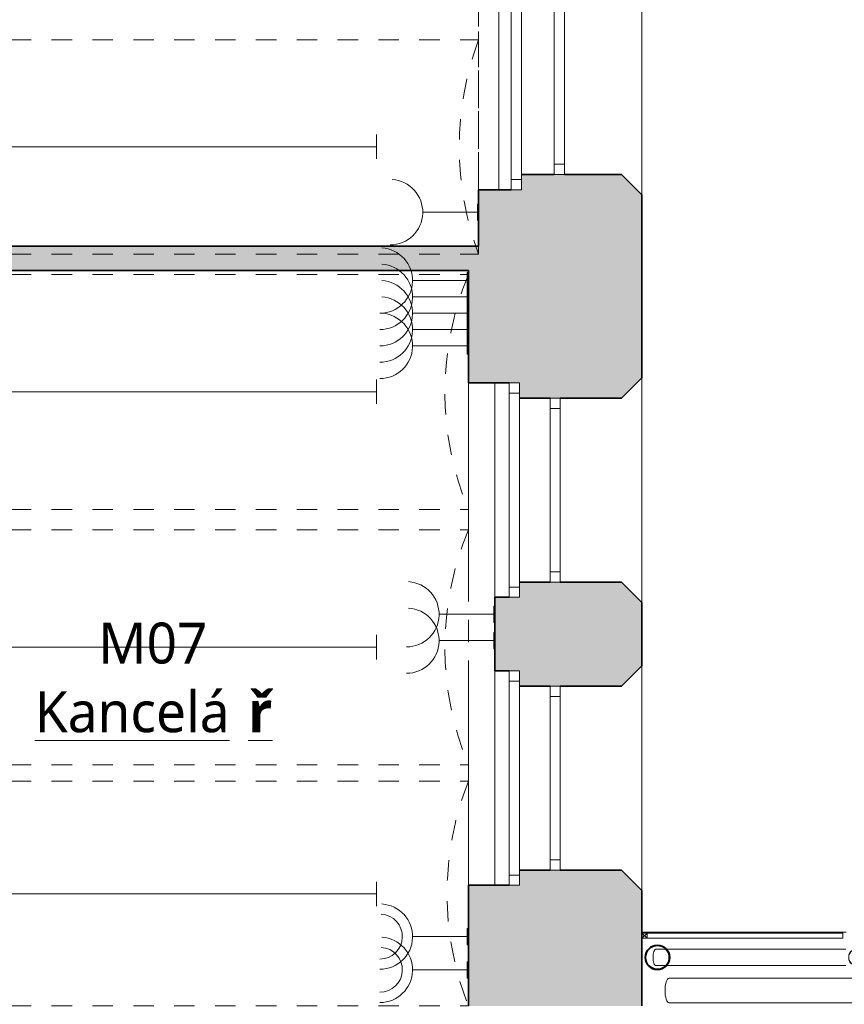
# Model space of a CAD drawing. Header units: metres. Extents: x -0.2 to 46.6, y -4.9 to 28.
# Tile 8 of 15: x 3.1 to 7.1, y 14.8 to 19.6. Entities that reach past the tile are written whole.
import ezdxf

# ---------------------------------------------------------------- set-up
doc = ezdxf.new("R2010")
doc.units = ezdxf.units.M
doc.linetypes.add('AV - Cerch_ 1 tecka 4mm', pattern=[0.006, 0.004, -0.001, 0, -0.001])
doc.linetypes.add('Čerch_ 2 teč 2mm', pattern=[0.0038, 0.002, -0.0006, 0, -0.0006, 0, -0.0006])
doc.layers.add('AV-MISTNOSTI', color=5, linetype='Continuous', lineweight=5, true_color=0x0000ff)
doc.layers.add('AV-TEXTY', color=5, linetype='Continuous', lineweight=13, true_color=0x0000ff)
doc.layers.add('AV-SRAFY', color=7, linetype='Continuous', lineweight=35)
doc.layers.add('AV-STAVBA', color=7, linetype='Continuous', lineweight=18)
doc.styles.add('Trebuchet MS_B', font='trebuc.ttf', dxfattribs={"height": 0.2})

# ---------------------------------------------------------------- blocks, each defined once
blk = doc.blocks.new('WI_2_dvojité_se 2 příčlemi - 900x1450-1265666-1NP mezipatro')
at = {"layer": 'AV-STAVBA', "color": 254, "linetype": 'AV - Cerch_ 1 tecka 4mm', "lineweight": 13, "true_color": 0xcccccc}
for p, q in [((0.525, 0.425), (-0.525, 0.425)), ((0.45, 0.425), (-0.45, 0.425)), ((-0.45, 0.425), (0.45, 0.425)), ((0.525, -0.425), (-0.525, -0.425)), ((-0.525, -0.425), (0.525, -0.425)), ((0.45, -0.425), (-0.45, -0.425))]:
    blk.add_line(p, q, dxfattribs=at)
at = {"layer": 'AV-STAVBA', "color": 254, "true_color": 0xcccccc}
for p, q in [((-0.45, 0.025), (0.45, 0.025)), ((-0.45, -0.025), (-0.45, 0.025)), ((-0.45, 0.025), (0.45, 0.025)), ((-0.45, 0.025), (-0.45, -0.025)), ((-0.4, -0.025), (-0.4, 0.025)), ((0.4, -0.025), (0.4, 0.025)), ((0.45, -0.025), (0.45, 0.025)), ((0.45, 0.025), (0.45, -0.025)), ((-0.45, -0.025), (0.45, -0.025)), ((0.45, -0.025), (-0.45, -0.025)), ((-0.525, -0.175), (0.525, -0.175)), ((-0.525, -0.175), (-0.525, -0.225)), ((-0.525, -0.175), (0.525, -0.175)), ((-0.525, -0.175), (-0.525, -0.225)), ((-0.475, -0.175), (-0.475, -0.225)), ((0.475, -0.175), (0.475, -0.225)), ((0.525, -0.175), (0.525, -0.225)), ((0.525, -0.175), (0.525, -0.225)), ((-0.525, -0.225), (0.525, -0.225)), ((-0.525, -0.225), (0.525, -0.225))]:
    blk.add_line(p, q, dxfattribs=at)
blk = doc.blocks.new('WI_2_dvojité_se 2 příčlemi - 1400x1500-1265670-1NP mezipatro')
at = {"layer": 'AV-STAVBA', "color": 254, "linetype": 'AV - Cerch_ 1 tecka 4mm', "lineweight": 13, "true_color": 0xcccccc}
for p, q in [((0.775, 0.4), (-0.775, 0.4)), ((0.7, 0.4), (-0.7, 0.4)), ((-0.7, 0.4), (0.7, 0.4)), ((0.775, -0.4), (-0.775, -0.4)), ((-0.775, -0.4), (0.775, -0.4)), ((0.7, -0.4), (-0.7, -0.4))]:
    blk.add_line(p, q, dxfattribs=at)
at = {"layer": 'AV-STAVBA', "color": 254, "true_color": 0xcccccc}
for p, q in [((-0.7, 0.02), (0.7, 0.02)), ((-0.7, -0.03), (-0.7, 0.02)), ((-0.7, 0.02), (0.7, 0.02)), ((-0.7, 0.02), (-0.7, -0.03)), ((-0.65, -0.03), (-0.65, 0.02)), ((0.65, -0.03), (0.65, 0.02)), ((0.7, -0.03), (0.7, 0.02)), ((0.7, 0.02), (0.7, -0.03)), ((-0.7, -0.03), (0.7, -0.03)), ((0.7, -0.03), (-0.7, -0.03)), ((-0.775, -0.19), (0.775, -0.19)), ((-0.775, -0.19), (-0.775, -0.24)), ((-0.775, -0.19), (0.775, -0.19)), ((-0.775, -0.19), (-0.775, -0.24)), ((-0.725, -0.19), (-0.725, -0.24)), ((0.725, -0.19), (0.725, -0.24)), ((0.775, -0.19), (0.775, -0.24)), ((0.775, -0.19), (0.775, -0.24)), ((-0.775, -0.24), (0.775, -0.24)), ((-0.775, -0.24), (0.775, -0.24))]:
    blk.add_line(p, q, dxfattribs=at)
blk = doc.blocks.new('GM_Nika_obdélníková - 2460x2270-1232152-1NP mezipatro')
at = {"layer": 'AV-STAVBA', "color": 254, "linetype": 'AV - Cerch_ 1 tecka 4mm', "true_color": 0xcccccc}
blk.add_line((-1.23, 0.425), (1.23, 0.425), dxfattribs=at)
blk = doc.blocks.new('GM_Nika_obdélníková - 1550x650-1232519-1NP mezipatro')
at = {"layer": 'AV-STAVBA', "color": 254, "linetype": 'AV - Cerch_ 1 tecka 4mm', "true_color": 0xcccccc}
blk.add_line((-0.775, 0.4), (0.775, 0.4), dxfattribs=at)
blk = doc.blocks.new('GM_Void_valená klenba - GM_Void_valená klenba-1524312-1NP mezipatro')
at = {"layer": 'AV-STAVBA', "color": 254, "linetype": 'AV - Cerch_ 1 tecka 4mm', "lineweight": 13, "true_color": 0xcccccc}
for p, q in [((-0.55, 2.395), (-0.55, -2.445)), ((-0.55, 2.395), (0.55, 2.395)), ((0.55, 2.395), (0.55, -2.445)), ((-0.55, -2.445), (0.55, -2.445))]:
    blk.add_line(p, q, dxfattribs=at)
for centre, start, end in [((0, 3.7905), 248.4898, 291.5102), ((0, -3.8405), 68.4898, 111.5102)]:
    blk.add_arc(centre, 1.5, start, end, dxfattribs=at)
blk = doc.blocks.new('GM_Void_valená klenba - GM_Void_valená klenba-1524311-1NP mezipatro')
at = {"layer": 'AV-STAVBA', "color": 254, "linetype": 'AV - Cerch_ 1 tecka 4mm', "lineweight": 13, "true_color": 0xcccccc}
for p, q in [((-0.575, 2.395), (-0.575, -2.445)), ((-0.575, 2.395), (0.575, 2.395)), ((0.575, 2.395), (0.575, -2.445)), ((-0.575, -2.445), (0.575, -2.445))]:
    blk.add_line(p, q, dxfattribs=at)
for centre, start, end in [((0, 3.7804), 247.4597, 292.5403), ((0, -3.8304), 67.4597, 112.5403)]:
    blk.add_arc(centre, 1.5, start, end, dxfattribs=at)
blk = doc.blocks.new('GM_Void_valená klenba - GM_Void_valená klenba-1524308-1NP mezipatro')
at = {"layer": 'AV-STAVBA', "color": 254, "linetype": 'AV - Cerch_ 1 tecka 4mm', "lineweight": 13, "true_color": 0xcccccc}
for p, q in [((-0.525, 2.42), (-0.525, -2.47)), ((-0.525, 2.42), (0.525, 2.42)), ((0.525, 2.42), (0.525, -2.47)), ((-0.525, -2.47), (0.525, -2.47))]:
    blk.add_line(p, q, dxfattribs=at)
for centre, start, end in [((0, 3.8251), 249.5127, 290.4873), ((0, -3.8751), 69.5127, 110.4873)]:
    blk.add_arc(centre, 1.5, start, end, dxfattribs=at)
blk = doc.blocks.new('GM_Dešťový svod_01 - GM_Dešťový svod_01-1503299-1NP mezipatro')
at = {"layer": 'AV-STAVBA', "color": 254, "true_color": 0xcccccc}
for p, q in [((8.6549, 15.1319), (8.5868, 14.8368)), ((8.7037, 14.8098), (8.7718, 15.1049)), ((8.5975, 14.8832), (6.2871, 14.8832)), ((6.2871, 14.7632), (8.6462, 14.7632))]:
    blk.add_line(p, q, dxfattribs=at)
at = {"layer": 'AV-STAVBA', "color": 254, "true_color": 0xcccccc, "flags": 128}
for points in [[(8.6652, 15.1763), (8.6658, 15.1786), (8.6664, 15.1809), (8.6672, 15.1832), (8.6681, 15.1854), (8.669, 15.1876), (8.6701, 15.1898), (8.6712, 15.1919), (8.6724, 15.194), (8.6737, 15.196), (8.675, 15.198), (8.6765, 15.1999), (8.678, 15.2018), (8.6796, 15.2036), (8.6813, 15.2053), (8.683, 15.207), (8.6848, 15.2085), (8.6867, 15.2101), (8.6886, 15.2115), (8.6906, 15.2129), (8.6926, 15.2141), (8.6947, 15.2153), (8.6968, 15.2165), (8.699, 15.2175), (8.7012, 15.2184), (8.7034, 15.2193), (8.7057, 15.2201), (8.708, 15.2207), (8.7103, 15.2213), (8.7127, 15.2218), (8.715, 15.2222), (8.7174, 15.2225), (8.7198, 15.2227), (8.7222, 15.2228), (8.7246, 15.2228), (8.727, 15.2227), (8.7294, 15.2225), (8.7318, 15.2222), (8.7341, 15.2219), (8.7365, 15.2214)], [(8.7371, 15.2213), (8.7395, 15.2207), (8.7418, 15.22), (8.744, 15.2192), (8.7463, 15.2184), (8.7485, 15.2174), (8.7506, 15.2164), (8.7528, 15.2153), (8.7548, 15.214), (8.7569, 15.2128), (8.7588, 15.2114), (8.7608, 15.2099), (8.7626, 15.2084), (8.7644, 15.2068), (8.7661, 15.2052), (8.7678, 15.2034), (8.7694, 15.2016), (8.7709, 15.1998), (8.7723, 15.1979), (8.7737, 15.1959), (8.775, 15.1939), (8.7762, 15.1918), (8.7773, 15.1896), (8.7783, 15.1875), (8.7793, 15.1853), (8.7801, 15.183), (8.7809, 15.1808), (8.7816, 15.1785), (8.7821, 15.1761), (8.7826, 15.1738), (8.783, 15.1714), (8.7833, 15.169), (8.7835, 15.1666), (8.7836, 15.1642), (8.7836, 15.1618), (8.7835, 15.1594), (8.7834, 15.157), (8.7831, 15.1547), (8.7827, 15.1523), (8.7822, 15.1499)], [(8.6549, 15.1319), (8.6555, 15.1345), (8.6561, 15.1372), (8.6567, 15.1397), (8.6573, 15.1422), (8.6579, 15.1447), (8.6584, 15.147), (8.659, 15.1493), (8.6595, 15.1516), (8.66, 15.1537), (8.6604, 15.1558), (8.6609, 15.1578), (8.6613, 15.1597), (8.6618, 15.1615), (8.6622, 15.1632), (8.6625, 15.1648), (8.6629, 15.1664), (8.6632, 15.1678), (8.6635, 15.1691), (8.6638, 15.1703), (8.664, 15.1714), (8.6643, 15.1724), (8.6645, 15.1733), (8.6647, 15.1741), (8.6648, 15.1747), (8.6649, 15.1753), (8.665, 15.1757)], [(8.782, 15.1488), (8.7819, 15.1484), (8.7818, 15.1478), (8.7816, 15.1472), (8.7814, 15.1465), (8.7812, 15.1456), (8.781, 15.1446), (8.7808, 15.1435), (8.7805, 15.1423), (8.7802, 15.141), (8.7799, 15.1396), (8.7795, 15.1381), (8.7792, 15.1365), (8.7788, 15.1348), (8.7783, 15.133), (8.7779, 15.1312), (8.7775, 15.1292), (8.777, 15.1271), (8.7765, 15.125), (8.776, 15.1228), (8.7754, 15.1205), (8.7749, 15.1181), (8.7743, 15.1157), (8.7738, 15.1132), (8.7732, 15.1107), (8.7726, 15.1081), (8.772, 15.1054), (8.7718, 15.1049)]]:
    blk.add_lwpolyline(points, dxfattribs=at)
at = {"layer": 'AV-STAVBA', "color": 254, "true_color": 0xcccccc}
for centre, radius, start, end in [((8.7236, 15.1628), 0.06, 77, 257), ((8.7236, 15.1628), 0.058, 77, 257), ((8.7236, 15.1628), 0.06, 257, 77), ((8.7236, 15.1628), 0.058, 257, 77), ((8.6462, 14.8232), 0.06, 263.0943, 353.696)]:
    blk.add_arc(centre, radius, start, end, dxfattribs=at)
for start_param, end_param in [(0, 1.570796), (1.570796, 3.141593)]:
    blk.add_ellipse((6.2871, 14.8232), major_axis=(0, 0.06), ratio=0.325568, start_param=start_param, end_param=end_param, dxfattribs=at)
for points, knots in [([(8.5868, 14.8368), (8.5862, 14.8343), (8.5854, 14.8291), (8.5851, 14.8212), (8.5859, 14.8134), (8.5877, 14.8057), (8.5905, 14.7984), (8.5942, 14.7914), (8.5988, 14.785), (8.606, 14.7774), (8.6168, 14.7697), (8.6267, 14.766), (8.6318, 14.7648)], [0.5, 0.5, 0.5, 0.5, 0.5416667, 0.5833333, 0.625, 0.6666667, 0.7083333, 0.75, 0.7916667, 0.8333333, 0.9166667, 1, 1, 1, 1]), ([(8.6318, 14.7648), (8.6369, 14.7637), (8.6474, 14.7627), (8.6604, 14.7648), (8.6702, 14.7686), (8.6771, 14.7723), (8.6835, 14.7769), (8.6893, 14.7823), (8.6942, 14.7884), (8.6984, 14.7951), (8.7016, 14.8022), (8.7031, 14.8073), (8.7037, 14.8098)], [0, 0, 0, 0, 0.0833333, 0.1666667, 0.2083333, 0.25, 0.2916667, 0.3333333, 0.375, 0.4166667, 0.4583333, 0.5, 0.5, 0.5, 0.5])]:
    blk.add_open_spline(points, degree=3, knots=knots, dxfattribs=at)
blk = doc.blocks.new('GM_Dešťový svod_02 - GM_Dešťový svod_02-1503358-1NP mezipatro')
at = {"layer": 'AV-STAVBA', "color": 254, "true_color": 0xcccccc}
for p, q in [((6.2708, 15.0253), (6.2228, 15.0253)), ((7.1522, 15.0253), (6.2752, 15.0253)), ((6.2228, 14.9453), (6.2708, 14.9453)), ((6.2752, 14.9453), (7.1522, 14.9453))]:
    blk.add_line(p, q, dxfattribs=at)
at = {"layer": 'AV-STAVBA', "color": 254, "lineweight": 35, "true_color": 0xcccccc}
for radius, start, end in [(0.06, 0, 180), (0.058, 0, 180), (0.06, 180, 0), (0.058, 180, 0)]:
    blk.add_arc((6.2304, 14.9853), radius, start, end, dxfattribs=at)
at = {"layer": 'AV-STAVBA', "color": 254, "true_color": 0xcccccc}
for radius, start, end in [(0.04, 17.3261, 162.6739), (0.038, 0, 180), (0.04, 197.3261, 342.6739), (0.038, 180, 0)]:
    blk.add_arc((7.2048, 14.9853), radius, start, end, dxfattribs=at)
for start_param, end_param in [(0, 1.570796), (1.570796, 3.141593)]:
    blk.add_ellipse((6.2228, 14.9853), major_axis=(0, 0.04), ratio=0.34202, start_param=start_param, end_param=end_param, dxfattribs=at)
for points, knots in [([(6.2904, 14.9853), (6.2904, 14.9879), (6.2902, 14.9916), (6.2894, 14.9963), (6.2887, 14.9996), (6.2879, 15.0027), (6.2869, 15.0057), (6.2858, 15.0085), (6.2847, 15.011), (6.2835, 15.0133), (6.2823, 15.0155), (6.2811, 15.0174), (6.28, 15.0191), (6.2789, 15.0207), (6.2779, 15.022), (6.2771, 15.023), (6.2766, 15.0236), (6.2762, 15.024), (6.2759, 15.0244), (6.2756, 15.0248), (6.2753, 15.0252), (6.2751, 15.0253), (6.2752, 15.0252), (6.2753, 15.0251)], [0, 0, 0, 0, 0.0555556, 0.0833333, 0.1111111, 0.1388889, 0.1666667, 0.1944444, 0.2222222, 0.25, 0.2777778, 0.3055556, 0.3333333, 0.3611111, 0.3888889, 0.4166667, 0.4305556, 0.4444444, 0.4583333, 0.4722222, 0.5, 0.5277778, 0.5555556, 0.5555556, 0.5555556, 0.5555556]), ([(6.2788, 15.0208), (6.2789, 15.0206), (6.2794, 15.02), (6.2799, 15.0193), (6.2802, 15.0188)], [0.59604698, 0.59604698, 0.59604698, 0.59604698, 0.61111111, 0.64145297, 0.64145297, 0.64145297, 0.64145297]), ([(6.2789, 15.0207), (6.2792, 15.0203), (6.2799, 15.0192), (6.281, 15.0175), (6.2819, 15.0162), (6.2822, 15.0156)], [0.67530037, 0.67530037, 0.67530037, 0.67530037, 0.69444444, 0.72222222, 0.74259342, 0.74259342, 0.74259342, 0.74259342]), ([(6.2831, 15.014), (6.2831, 15.014), (6.2834, 15.0134), (6.2838, 15.0127), (6.2841, 15.0121)], [0.72092277, 0.72092277, 0.72092277, 0.72092277, 0.72222222, 0.74774498, 0.74774498, 0.74774498, 0.74774498]), ([(6.2888, 14.9994), (6.2883, 15.0014), (6.2873, 15.0045), (6.2859, 15.0083), (6.2851, 15.01), (6.2847, 15.0109)], [0.1136177, 0.1136177, 0.1136177, 0.1136177, 0.1666667, 0.1944444, 0.2222222, 0.2222222, 0.2222222, 0.2222222]), ([(6.2848, 15.0107), (6.285, 15.0103), (6.2856, 15.009), (6.2863, 15.0071), (6.2868, 15.0057), (6.287, 15.0053)], [0.79389003, 0.79389003, 0.79389003, 0.79389003, 0.80555556, 0.83333333, 0.84306637, 0.84306637, 0.84306637, 0.84306637]), ([(6.2876, 15.0035), (6.2878, 15.0029), (6.2882, 15.0016), (6.2886, 15.0001), (6.2888, 14.9993)], [0.8448227, 0.8448227, 0.8448227, 0.8448227, 0.86111111, 0.88467419, 0.88467419, 0.88467419, 0.88467419]), ([(6.2753, 14.9455), (6.2752, 14.9453), (6.2751, 14.9452), (6.2753, 14.9454), (6.2756, 14.9458), (6.2759, 14.9462), (6.2762, 14.9465), (6.2766, 14.9469), (6.2771, 14.9476), (6.2779, 14.9485), (6.2789, 14.9499), (6.28, 14.9515), (6.2811, 14.9532), (6.2823, 14.9551), (6.2835, 14.9573), (6.2847, 14.9596), (6.2858, 14.9621), (6.2869, 14.9649), (6.2879, 14.9678), (6.2887, 14.971), (6.2894, 14.9743), (6.2902, 14.979), (6.2904, 14.9827), (6.2904, 14.9853)], [0.4444444, 0.4444444, 0.4444444, 0.4444444, 0.4722222, 0.5, 0.5277778, 0.5416667, 0.5555556, 0.5694444, 0.5833333, 0.6111111, 0.6388889, 0.6666667, 0.6944444, 0.7222222, 0.75, 0.7777778, 0.8055556, 0.8333333, 0.8611111, 0.8888889, 0.9166667, 0.9444444, 1, 1, 1, 1]), ([(6.2802, 14.9518), (6.2802, 14.9518), (6.2798, 14.9512), (6.2793, 14.9505), (6.2789, 14.9499), (6.2788, 14.9497)], [0.35854703, 0.35854703, 0.35854703, 0.35854703, 0.36111111, 0.38888889, 0.40395302, 0.40395302, 0.40395302, 0.40395302]), ([(6.2822, 14.955), (6.2819, 14.9544), (6.281, 14.9531), (6.2799, 14.9513), (6.2792, 14.9503), (6.2789, 14.9499)], [0.25740658, 0.25740658, 0.25740658, 0.25740658, 0.27777778, 0.30555556, 0.32469963, 0.32469963, 0.32469963, 0.32469963]), ([(6.2842, 14.9587), (6.2838, 14.958), (6.2835, 14.9572), (6.2831, 14.9566), (6.2831, 14.9565)], [0.25, 0.25, 0.25, 0.25, 0.27777778, 0.27907723, 0.27907723, 0.27907723, 0.27907723]), ([(6.2847, 14.9597), (6.2851, 14.9605), (6.2859, 14.9623), (6.2873, 14.9661), (6.2883, 14.9692), (6.2888, 14.9712)], [0.7777778, 0.7777778, 0.7777778, 0.7777778, 0.8055556, 0.8333333, 0.8863823, 0.8863823, 0.8863823, 0.8863823]), ([(6.287, 14.9653), (6.2868, 14.9649), (6.2863, 14.9634), (6.2856, 14.9616), (6.285, 14.9603), (6.2848, 14.9599)], [0.15693363, 0.15693363, 0.15693363, 0.15693363, 0.16666667, 0.19444444, 0.20610997, 0.20610997, 0.20610997, 0.20610997]), ([(6.2888, 14.9713), (6.2886, 14.9704), (6.2882, 14.969), (6.2878, 14.9677), (6.2876, 14.9671)], [0.11532581, 0.11532581, 0.11532581, 0.11532581, 0.13888889, 0.1551773, 0.1551773, 0.1551773, 0.1551773])]:
    blk.add_open_spline(points, degree=3, knots=knots, dxfattribs=at)
blk = doc.blocks.new('SCO_Koncepční obdelníkový sloup_steel - 25_25-1517003-1NP mezipatro')
at = {"layer": 'AV-STAVBA', "color": 254, "true_color": 0xcccccc}
for p, q in [((0.0125, 0.0125), (-0.0125, -0.0125)), ((-0.0125, 0.0125), (0.0125, -0.0125))]:
    blk.add_line(p, q, dxfattribs=at)
blk = doc.blocks.new('SFR_Jekl - 30_60_2_5-1518464-1NP mezipatro')
at = {"layer": 'AV-STAVBA', "color": 254, "linetype": 'Čerch_ 2 teč 2mm', "lineweight": 13, "true_color": 0xcccccc}
blk.add_line((6.4456, 0.015), (6.4418, 0.015), dxfattribs=at)
at = {"layer": 'AV-STAVBA', "color": 254, "true_color": 0xcccccc}
blk.add_line((6.4456, 0.015), (6.4418, 0.015), dxfattribs=at)
blk = doc.blocks.new('D0089 - 1514 - OÚPSŘ_Benešova_rvt-1-1NP mezipatro')
at = {"layer": 'AV-SRAFY', "lineweight": 18, "true_color": 0xcccccc}
h = blk.add_hatch(color=254, dxfattribs=at)
h.paths.add_polyline_path([(5.5148, 18.4082), (6.1548, 18.4082), (6.1548, 18.7182), (6.0548, 18.8182), (5.5648, 18.8182), (5.5648, 18.7432), (5.3548, 18.7432), (5.3548, 18.4082)])
h.paths.add_polyline_path([(5.7248, 20.2182), (6.0548, 20.2182), (6.1548, 20.3182), (6.1548, 21.1282), (6.0548, 21.2282), (5.5548, 21.2282), (5.5548, 21.1532), (5.3548, 21.1532), (5.3548, 20.2932), (5.5648, 20.2932), (5.5648, 20.2182), (5.5728, 20.2182)])
h.paths.add_polyline_path([(5.7548, 22.5282), (6.0548, 22.5282), (6.1548, 22.6282), (6.1548, 23.4532), (6.0548, 23.5532), (5.6048, 23.5532), (5.6048, 23.4782), (5.3548, 23.4782), (5.3548, 22.6032), (5.5548, 22.6032), (5.5548, 22.5282), (5.7048, 22.5282)])
h.paths.add_polyline_path([(5.6048, 24.9532), (6.0548, 24.9532), (6.1548, 25.0532), (6.1548, 26.4782), (6.0548, 26.5782), (5.6048, 26.5782), (5.6048, 26.5032), (5.3548, 26.5032), (5.3548, 25.0282), (5.6048, 25.0282), (5.6048, 24.9782)])
h.paths.add_polyline_path([(5.6048, 27.4782), (6.0548, 27.4782), (6.1548, 27.5782), (6.1548, 27.9456), (5.3548, 27.9456), (5.3548, 27.5532), (5.6048, 27.5532), (5.6048, 27.5032)])
blk.add_hatch(color=254, dxfattribs=at).paths.add_polyline_path([(5.3048, 18.3482), (5.3048, 18.4082), (5.3548, 18.4082), (5.3548, 18.4682), (1.8848, 18.4682), (1.8848, 18.3482), (3.5317, 18.3482)])
h = blk.add_hatch(color=254, dxfattribs=at)
h.paths.add_polyline_path([(5.5728, 14.7482), (6.1548, 14.7482), (6.1548, 15.3132), (6.0548, 15.4132), (5.5548, 15.4132), (5.5548, 15.3382), (5.3048, 15.3382), (5.3048, 14.7482)])
h.paths.add_polyline_path([(6.0548, 16.3132), (6.1548, 16.4132), (6.1548, 16.7232), (6.0548, 16.8232), (5.5548, 16.8232), (5.5548, 16.7482), (5.4348, 16.7482), (5.4348, 16.3882), (5.5548, 16.3882), (5.5548, 16.3132), (5.7548, 16.3132)])
h.paths.add_polyline_path([(5.5728, 17.7232), (6.0548, 17.7232), (6.1548, 17.8232), (6.1548, 18.4082), (5.3048, 18.4082), (5.3048, 17.7982), (5.5548, 17.7982), (5.5548, 17.7232)])
at = {"layer": 'AV-STAVBA', "color": 254, "true_color": 0xcccccc}
for p, q in [((6.1548, 20.3182), (6.1548, 18.7182)), ((5.4548, 20.2932), (5.4548, 18.7432)), ((5.4348, 17.7982), (5.4348, 16.7482)), ((6.1548, 17.8232), (6.1548, 16.7232)), ((6.1548, 16.4132), (6.1548, 15.3132)), ((5.4348, 16.3882), (5.4348, 15.3382)), ((6.1548, 15.1082), (7.1548, 15.1082)), ((6.1548, 15.1044), (6.1798, 15.1044)), ((6.1802, 15.1044), (6.1798, 15.1044)), ((6.1798, 15.1044), (6.1798, 15.0794)), ((6.1802, 15.0794), (6.1802, 15.1044)), ((7.1383, 15.1044), (6.1802, 15.1044)), ((7.1383, 15.0794), (7.1383, 15.1044)), ((6.1798, 15.0794), (6.1548, 15.0794)), ((6.1798, 15.0794), (6.1802, 15.0794)), ((6.1802, 15.0794), (7.1383, 15.0794))]:
    blk.add_line(p, q, dxfattribs=at)
at = {"layer": 'AV-STAVBA', "color": 254, "lineweight": 35, "true_color": 0xcccccc}
for p, q in [((5.7248, 18.8182), (5.5648, 18.8182)), ((6.0548, 18.8182), (5.7748, 18.8182)), ((6.1548, 18.7182), (6.0548, 18.8182)), ((5.5148, 18.7432), (5.3548, 18.7432)), ((5.3548, 18.7432), (5.3548, 18.4682)), ((6.1548, 18.4082), (6.1548, 18.7182)), ((5.3548, 18.4682), (1.8848, 18.4682)), ((6.1548, 17.8232), (6.1548, 18.4082)), ((1.8848, 18.3482), (5.3048, 18.3482)), ((5.3048, 18.3482), (5.3048, 17.7982)), ((5.3048, 17.7982), (5.5048, 17.7982)), ((6.0548, 17.7232), (6.1548, 17.8232)), ((5.5548, 17.7232), (5.7048, 17.7232)), ((5.7548, 17.7232), (6.0548, 17.7232)), ((5.7048, 16.8232), (5.5548, 16.8232)), ((6.0548, 16.8232), (5.7548, 16.8232)), ((6.1548, 16.7232), (6.0548, 16.8232)), ((5.5048, 16.7482), (5.4348, 16.7482)), ((5.4348, 16.7482), (5.4348, 16.3882)), ((6.1548, 16.4132), (6.1548, 16.7232)), ((6.0548, 16.3132), (6.1548, 16.4132)), ((5.4348, 16.3882), (5.5048, 16.3882)), ((5.5548, 16.3132), (5.7048, 16.3132)), ((5.7548, 16.3132), (6.0548, 16.3132)), ((5.7048, 15.4132), (5.5548, 15.4132)), ((6.0548, 15.4132), (5.7548, 15.4132)), ((6.1548, 15.3132), (6.0548, 15.4132)), ((5.5048, 15.3382), (5.3048, 15.3382)), ((5.3048, 15.3382), (5.3048, 14.7482)), ((6.1548, 14.7482), (6.1548, 15.3132))]:
    blk.add_line(p, q, dxfattribs=at)
at = {"layer": 'AV-STAVBA', "color": 254, "linetype": 'AV - Cerch_ 1 tecka 4mm', "lineweight": 13, "true_color": 0xcccccc}
for name, p, rotation in [('WI_2_dvojité_se 2 příčlemi - 1400x1500-1265670-1NP mezipatro', (5.7548, 19.5182), 269.9999999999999), ('GM_Nika_obdélníková - 1550x650-1232519-1NP mezipatro', (5.7548, 19.5182), 89.99999999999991), ('GM_Void_valená klenba - GM_Void_valená klenba-1524308-1NP mezipatro', (2.8848, 18.9532), 89.9999999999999), ('GM_Void_valená klenba - GM_Void_valená klenba-1524311-1NP mezipatro', (2.8598, 17.7532), 89.9999999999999), ('WI_2_dvojité_se 2 příčlemi - 900x1450-1265666-1NP mezipatro', (5.7298, 17.2732), 269.9999999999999), ('GM_Nika_obdélníková - 2460x2270-1232152-1NP mezipatro', (5.7298, 16.5682), 89.99999999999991), ('GM_Void_valená klenba - GM_Void_valená klenba-1524311-1NP mezipatro', (2.8598, 16.5032), 89.9999999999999), ('WI_2_dvojité_se 2 příčlemi - 900x1450-1265666-1NP mezipatro', (5.7298, 15.8632), 269.9999999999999), ('GM_Void_valená klenba - GM_Void_valená klenba-1524312-1NP mezipatro', (2.8598, 15.2982), 89.9999999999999), ('SFR_Jekl - 30_60_2_5-1518464-1NP mezipatro', (6.1698, 21.55), 269.9999999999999)]:
    blk.add_blockref(name, p, dxfattribs=dict(at, rotation=rotation))
for name, p in [('GM_Dešťový svod_01 - GM_Dešťový svod_01-1503299-1NP mezipatro', (0, 0)), ('SCO_Koncepční obdelníkový sloup_steel - 25_25-1517003-1NP mezipatro', (6.1673, 15.0919)), ('GM_Dešťový svod_02 - GM_Dešťový svod_02-1503358-1NP mezipatro', (0, 0))]:
    blk.add_blockref(name, p, dxfattribs=at)
blk = doc.blocks.new('EF_Zásuvka - Jednozásuvka-840808-1NP mezipatro')
at = {"layer": 'AV-STAVBA'}
for p, q in [((5.3498, 27.6508), (5.3498, 27.7308)), ((5.3498, 27.7308), (5.3548, 27.7308)), ((5.3498, 27.6608), (5.3498, 27.7208)), ((5.3498, 27.7208), (5.3498, 27.6608)), ((5.3498, 27.6608), (5.3498, 27.7208)), ((5.3498, 27.7158), (5.3498, 27.6658)), ((5.3498, 27.7088), (5.3498, 27.6708)), ((5.3498, 27.7088), (5.3498, 27.6708)), ((5.3498, 27.702), (5.3498, 27.6983)), ((5.3498, 27.702), (5.3498, 27.6983)), ((5.3498, 27.692), (5.3498, 27.6883)), ((5.3498, 27.692), (5.3498, 27.6883)), ((5.3498, 27.6783), (5.3498, 27.682)), ((5.3498, 27.6783), (5.3498, 27.682)), ((5.3548, 27.6508), (5.3498, 27.6508))]:
    blk.add_line(p, q, dxfattribs=at)
blk = doc.blocks.new('EF_Zásuvka - Dvojzásuvka-840806-1NP mezipatro')
at = {"layer": 'AV-STAVBA'}
for p, q in [((5.2998, 14.8844), (5.2998, 14.9644)), ((5.2998, 14.9644), (5.3048, 14.9644)), ((5.2998, 14.8944), (5.2998, 14.9544)), ((5.2998, 14.9544), (5.2998, 14.8944)), ((5.2998, 14.8944), (5.2998, 14.9544)), ((5.2998, 14.9544), (5.2998, 14.8944)), ((5.2998, 14.9494), (5.2998, 14.8994)), ((5.2998, 14.9494), (5.2998, 14.8994)), ((5.2998, 14.9425), (5.2998, 14.9044)), ((5.2998, 14.9425), (5.2998, 14.9044)), ((5.2998, 14.9425), (5.2998, 14.9044)), ((5.2998, 14.9425), (5.2998, 14.9044)), ((5.2998, 14.9357), (5.2998, 14.9319)), ((5.2998, 14.9357), (5.2998, 14.9319)), ((5.2998, 14.9344), (5.2998, 14.9306)), ((5.2998, 14.9344), (5.2998, 14.9306)), ((5.2998, 14.9307), (5.2998, 14.9269)), ((5.2998, 14.9307), (5.2998, 14.9269)), ((5.2998, 14.9257), (5.2998, 14.9219)), ((5.2998, 14.9257), (5.2998, 14.9219)), ((5.2998, 14.9133), (5.2998, 14.917)), ((5.2998, 14.9133), (5.2998, 14.917)), ((5.2998, 14.9119), (5.2998, 14.9157)), ((5.2998, 14.9119), (5.2998, 14.9157)), ((5.3048, 14.8844), (5.2998, 14.8844))]:
    blk.add_line(p, q, dxfattribs=at)
blk = doc.blocks.new('LF_Lineární světlo_face - 2500x120-V22-1NP mezipatro')
at = {"layer": 'AV-STAVBA', "color": 5, "true_color": 0x0000ff}
for p, q in [((2.3548, 18.8945), (2.3548, 19.0145)), ((4.8548, 18.8945), (4.8548, 19.0145)), ((2.3548, 18.9545), (4.8548, 18.9545))]:
    blk.add_line(p, q, dxfattribs=at)
blk = doc.blocks.new('LF_Lineární světlo_face - 2500x120-V24-1NP mezipatro')
at = {"layer": 'AV-STAVBA', "color": 5, "true_color": 0x0000ff}
for p, q in [((2.3548, 17.6948), (2.3548, 17.8148)), ((4.8548, 17.6948), (4.8548, 17.8148)), ((2.3548, 17.7548), (4.8548, 17.7548))]:
    blk.add_line(p, q, dxfattribs=at)
blk = doc.blocks.new('LF_Lineární světlo_face - 2500x120-V25-1NP mezipatro')
at = {"layer": 'AV-STAVBA', "color": 5, "true_color": 0x0000ff}
for p, q in [((2.3548, 16.4441), (2.3548, 16.5641)), ((4.8548, 16.4441), (4.8548, 16.5641)), ((2.3548, 16.5041), (4.8548, 16.5041))]:
    blk.add_line(p, q, dxfattribs=at)
blk = doc.blocks.new('LF_Lineární světlo_face - 2500x120-V26-1NP mezipatro')
at = {"layer": 'AV-STAVBA', "color": 5, "true_color": 0x0000ff}
for p, q in [((2.3548, 15.236), (2.3548, 15.356)), ((4.8548, 15.236), (4.8548, 15.356)), ((2.3548, 15.296), (4.8548, 15.296))]:
    blk.add_line(p, q, dxfattribs=at)

msp = doc.modelspace()

# ---------------------------------------------------------------- linework, layer by layer
at = {"layer": 'AV-TEXTY', "lineweight": 5}
for p, q in [((5.0816, 18.6337), (5.3548, 18.6337)), ((5.0316, 18.2992), (5.3048, 18.2992)), ((5.0316, 18.2192), (5.3048, 18.2192)), ((5.0316, 18.1392), (5.3048, 18.1392)), ((5.0316, 18.0592), (5.3048, 18.0592)), ((5.0316, 17.9792), (5.3048, 17.9792)), ((5.1616, 16.6652), (5.4348, 16.6652)), ((5.1616, 16.5361), (5.4348, 16.5361)), ((5.0316, 15.0872), (5.3048, 15.0872)), ((5.0316, 14.9244), (5.3048, 14.9244))]:
    msp.add_line(p, q, dxfattribs=at)
for centre, radius in [((4.9216, 18.6337), 0.16), ((4.8716, 18.2992), 0.16), ((4.8716, 18.2192), 0.16), ((4.8716, 18.1392), 0.16), ((4.8716, 18.0592), 0.16), ((4.8716, 17.9792), 0.16), ((5.0016, 16.6652), 0.16), ((5.0016, 16.5361), 0.16), ((4.8716, 15.0872), 0.16), ((4.8716, 15.0872), 0.11), ((4.8716, 14.9244), 0.16), ((4.8716, 14.9244), 0.11)]:
    msp.add_arc(centre, radius, 270, 86.4105, dxfattribs=at)

# ---------------------------------------------------------------- block references
at = {"lineweight": 5}
msp.add_blockref('D0089 - 1514 - OÚPSŘ_Benešova_rvt-1-1NP mezipatro', (0, 0), dxfattribs=at)
at = {"layer": 'AV-STAVBA', "color": 5, "true_color": 0x0000ff}
for name in ['LF_Lineární světlo_face - 2500x120-V22-1NP mezipatro', 'LF_Lineární světlo_face - 2500x120-V24-1NP mezipatro', 'LF_Lineární světlo_face - 2500x120-V25-1NP mezipatro', 'LF_Lineární světlo_face - 2500x120-V26-1NP mezipatro']:
    msp.add_blockref(name, (0, 0), dxfattribs=at)
at = {"layer": 'AV-STAVBA'}
for name, p in [('EF_Zásuvka - Jednozásuvka-840808-1NP mezipatro', (0, -9.057)), ('EF_Zásuvka - Jednozásuvka-840808-1NP mezipatro', (-0.05, -9.3916)), ('EF_Zásuvka - Jednozásuvka-840808-1NP mezipatro', (-0.05, -9.4716)), ('EF_Zásuvka - Jednozásuvka-840808-1NP mezipatro', (-0.05, -9.5516)), ('EF_Zásuvka - Jednozásuvka-840808-1NP mezipatro', (-0.05, -9.6316)), ('EF_Zásuvka - Jednozásuvka-840808-1NP mezipatro', (-0.05, -9.7116)), ('EF_Zásuvka - Jednozásuvka-840808-1NP mezipatro', (0.08, -11.0255)), ('EF_Zásuvka - Jednozásuvka-840808-1NP mezipatro', (0.08, -11.1547)), ('EF_Zásuvka - Dvojzásuvka-840806-1NP mezipatro', (0, 0.1628)), ('EF_Zásuvka - Dvojzásuvka-840806-1NP mezipatro', (0, 0))]:
    msp.add_blockref(name, p, dxfattribs=at)

# ---------------------------------------------------------------- texts
at = {"layer": 'AV-MISTNOSTI', "char_height": 0.2, "attachment_point": 1, "style": 'Trebuchet MS_B'}
for s, insert, width in [('M07', (3.4932, 16.6242), 0.657384), ('\\LKancelá', (3.1822, 16.2879), 1.266666), ('\\L\\fTrebuchet MS|b1|i0|c238|p34|;\\Lř', (4.2273, 16.2879), 0.144304)]:
    msp.add_mtext(s, dxfattribs=dict(at, insert=insert, width=width))

doc.saveas('drawing.dxf')
